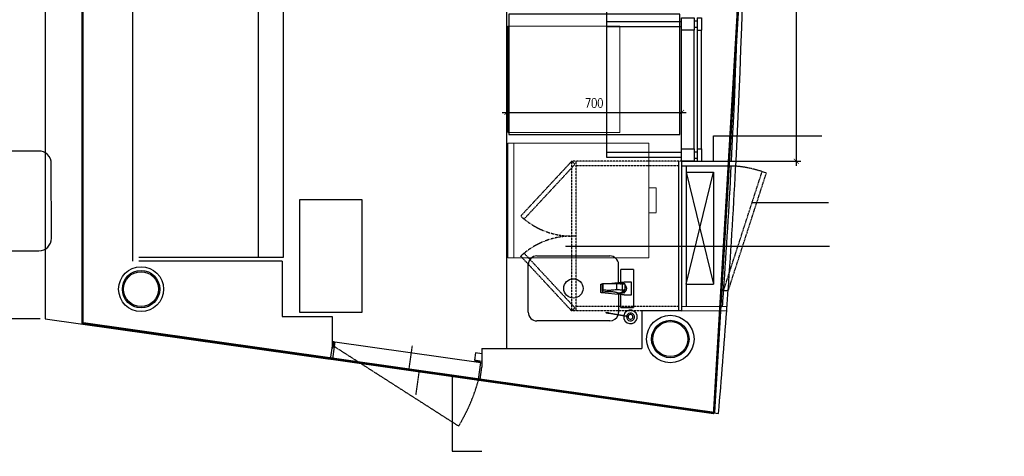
# Model space of a CAD drawing. Header units: millimetres. Extents: x 128910 to 180139, y -42989 to -30610.
# Tile 3 of 5: x 173800 to 177745, y -39852 to -38101. Entities that reach past the tile are written whole.
import ezdxf

# ---------------------------------------------------------------- set-up
doc = ezdxf.new("R2010")
doc.units = ezdxf.units.MM
doc.header["$LTSCALE"] = 2
doc.header["$PDMODE"] = 35
doc.linetypes.add('HIDDEN', pattern=[0.375, 0.25, -0.125])
for name, color, linetype in [('Carpentry', 2, 'Continuous'), ('new area line', 10, 'Continuous'), ('New-Design-Equipment', 1, 'Continuous'), ('Z-AT_Dims', 1, 'Continuous')]:
    doc.layers.add(name, color=color, linetype=linetype)
doc.layers.add('Naren-furn', color=1, linetype='Continuous', lineweight=30)
doc.layers.add('ND_08_FURNITURE DINING HT', color=1, linetype='Continuous', lineweight=15)
doc.styles.add('ArialNarrow_2mm', font='ARIALN.TTF')
doc.styles.add('SSP_Note', font='romans.shx', dxfattribs={"width": 0.8})
doc.dimstyles.new('ArialNarrow_2mm', dxfattribs={"dimscale": 0, "dimtxt": 1.8, "dimasz": 1.5, "dimexe": 1.25, "dimexo": 0.625, "dimgap": 1, "dimtad": 1, "dimdec": 0, "dimdsep": 46, "dimtxsty": 'ArialNarrow_2mm', "dimcen": 1.5, "dimclrd": 8, "dimclre": 8, "dimclrt": 4, "dimadec": 0, "dimazin": 0, "dimtfac": 1, "dimtdec": 0, "dimtmove": 0, "dimatfit": 3, "dimfxl": 1, "dimarcsym": 0})
doc.dimstyles.new('SSP_Dims', dxfattribs={"dimscale": 50, "dimtxt": 2.2, "dimasz": 1.5, "dimexe": 0.9, "dimexo": 2, "dimgap": 1, "dimtad": 1, "dimdec": 0, "dimzin": 1, "dimdsep": 46, "dimtxsty": 'SSP_Note', "dimblk": 'ARCHTICK', "dimcen": 2, "dimdle": 0.9, "dimclrd": 256, "dimclre": 256, "dimclrt": 256, "dimadec": 0, "dimazin": 0, "dimtfac": 1, "dimtdec": 0, "dimtix": 1, "dimtmove": 1, "dimatfit": 3, "dimldrblk": 'DOT', "dimfxl": 1, "dimtolj": 1, "dimtzin": 0, "dimlwd": -1, "dimlwe": -1, "dimarcsym": 0})

# ---------------------------------------------------------------- blocks, each defined once
blk = doc.blocks.new('A$Cdd7ee5a3')
at = {"layer": 'Carpentry', "color": 3, "linetype": 'Continuous'}
for p, q in [((-80, 0), (-80, -50)), ((-62, 0), (-80, 0)), ((-62, 0), (-62, -50)), ((0, 0), (-50, 0)), ((-50, 0), (-50, -50)), ((0, -50), (0, 0)), ((-50, -12), (-62, -12)), ((-50, -38), (-62, -38)), ((-62, -50), (-80, -50)), ((-50, -50), (0, -50))]:
    blk.add_line(p, q, dxfattribs=at)
blk = doc.blocks.new('Ice-machine1')
at = {"layer": 'New-Design-Equipment', "color": 251, "linetype": 'HIDDEN', "lineweight": 5, "ltscale": 3}
blk.add_lwpolyline([(175, 0), (600, 0), (600, 450), (175, 450)], close=True, dxfattribs=at)
blk = doc.blocks.new('glass-washer')
at = {"layer": 'New-Design-Equipment', "color": 251, "linetype": 'HIDDEN', "lineweight": 5, "ltscale": 3}
for p, q in [((24.1, -54.7), (123.8, -54.7)), ((24.1, -85), (24.1, -54.7)), ((123.8, -54.7), (123.8, -85)), ((-156, -85), (304, -85)), ((-156, -650), (-156, -85)), ((304, -85), (304, -650)), ((304, -625.7), (-156, -625.7)), ((-156, -650), (304, -650))]:
    blk.add_line(p, q, dxfattribs=at)
blk = doc.blocks.new('_ArchTick')
at = {"color": 0, "linetype": 'ByBlock', "const_width": 0.15}
blk.add_lwpolyline([(-0.5, -0.5), (0.5, 0.5)], dxfattribs=at)
blk = doc.blocks.new('*D606')
at = {"layer": 'Defpoints', "color": 0, "transparency": 16777216}
for p in [(176633.9, -36518.9), (176912.1, -36518.9), (176633.9, -38669)]:
    blk.add_point(p, dxfattribs=at)
at = {"layer": 'new area line', "color": 252, "transparency": 16777216}
for p, q in [((176653.9, -36518.9), (176930.1, -36518.9)), ((176653.9, -38669), (176930.1, -38669))]:
    blk.add_line(p, q, dxfattribs=at)
at = {"layer": 'new area line', "transparency": 16777216}
blk.add_line((176912.1, -38687), (176912.1, -36500.9), dxfattribs=at)
at = {"layer": 'new area line', "transparency": 16777216, "xscale": 20, "yscale": 20, "zscale": 20}
for p, rotation in [((176912.1, -36518.9), 90), ((176912.1, -38669), 270)]:
    blk.add_blockref('_ArchTick', p, dxfattribs=dict(at, rotation=rotation))
at = {"layer": 'new area line', "transparency": 16777216, "insert": (176864.7, -37593.9), "char_height": 36, "attachment_point": 5, "rotation": 90, "style": 'SSP_Note'}
blk.add_mtext('\\A1;2150 (OPENING)', dxfattribs=at)
blk = doc.blocks.new('_Dot')
at = {"color": 0, "linetype": 'ByBlock', "lineweight": -2}
blk.add_line((-0.5, 0), (-1, 0), dxfattribs=at)
at = {"color": 0, "linetype": 'ByBlock', "const_width": 0.5}
blk.add_lwpolyline([(-0.25, 0, 1), (0.25, 0, 1)], format="xyb", close=True, dxfattribs=at)
blk = doc.blocks.new('*D610')
at = {"layer": 'Defpoints', "color": 0, "transparency": 16777216}
for p in [(176452, -38473.2), (175752, -38577.8), (176452, -38577.8)]:
    blk.add_point(p, dxfattribs=at)
at = {"layer": 'new area line', "color": 252, "transparency": 16777216}
for p, q in [((175752, -38557.8), (175752, -38455.2)), ((176452, -38557.8), (176452, -38455.2))]:
    blk.add_line(p, q, dxfattribs=at)
at = {"layer": 'new area line', "transparency": 16777216}
blk.add_line((175734, -38473.2), (176470, -38473.2), dxfattribs=at)
at = {"layer": 'new area line', "transparency": 16777216, "xscale": 20, "yscale": 20, "zscale": 20, "rotation": 180}
blk.add_blockref('_ArchTick', (175752, -38473.2), dxfattribs=at)
at = {"layer": 'new area line', "transparency": 16777216, "xscale": 20, "yscale": 20, "zscale": 20}
blk.add_blockref('_ArchTick', (176452, -38473.2), dxfattribs=at)
at = {"layer": 'new area line', "transparency": 16777216, "insert": (176102, -38435.2), "char_height": 36, "attachment_point": 5, "style": 'SSP_Note'}
blk.add_mtext('\\A1;700', dxfattribs=at)
blk = doc.blocks.new('A$C722af97f')
at = {"layer": 'New-Design-Equipment'}
for p, q in [((158.8, 308.3, 0), (450.9, 308.3, 0)), ((123.8, 82.8, 0), (123.8, 273.3, 0)), ((485.8, 201.9, 0), (485.8, 274.6, 0)), ((546.1, 254.2, 0), (495.3, 254.2, 0)), ((495.3, 202.7, 0), (495.3, 254.2, 0)), ((546.1, 254.2, 0), (546.1, 101.9, 0)), ((525.8, 203.5, 0), (507.6, 203.5, 0)), ((537.6, 203.5, 0), (525.8, 203.5, 0)), ((537.6, 152.7, 0), (537.6, 203.5, 0)), ((414, 162.4, 0), (414, 193.7, 0)), ((415, 161.7, 0), (415, 194.4, 0)), ((415, 161.7, 0), (415, 194.4, 0)), ((424.6, 196, 0), (421.6, 196, 0)), ((421.6, 165.5, 0), (421.6, 196, 0)), ((477.1, 196, 0), (424.6, 196, 0)), ((424.6, 171.1, 0), (424.6, 196, 0)), ((501.8, 196, 0), (477.1, 196, 0)), ((477.1, 196, 0), (477.1, 172.8, 0)), ((481.2, 160.1, 0), (496.3, 160.1, 0)), ((496.3, 160.1, 0), (499.7, 160.1, 0)), ((499.7, 160.1, 0), (500.6, 160.1, 0)), ((500.6, 160.1, 0), (501.4, 160.1, 0)), ((501.4, 160.1, 0), (501.4, 160.4, 0)), ((510.3, 196, 0), (501.8, 196, 0)), ((501.8, 171.1, 0), (501.8, 196, 0)), ((509.6, 171.1, 0), (501.8, 171.1, 0)), ((510.9, 159, 0), (504.4, 160.4, 0)), ((505.7, 196, 0), (510.9, 197.1, 0)), ((510, 170.4, 0), (510, 172.7, 0)), ((510.3, 196, 0), (510.3, 173.2, 0)), ((485.8, 154.3, 0), (485.8, 81.6, 0)), ((495.3, 101.9, 0), (495.3, 153.4, 0)), ((507.6, 152.7, 0), (525.8, 152.7, 0)), ((525.8, 152.7, 0), (537.6, 152.7, 0)), ((439.1, 78.8, 0), (437.4, 79.1, 0)), ((437.9, 82.2, 0), (439.7, 81.9, 0)), ((446.9, 80.6, 0), (524.4, 67, 0)), ((446.9, 80.6, 0), (446.9, 80.4, 0)), ((495.3, 101.9, 0), (546.1, 101.9, 0)), ((450.9, 47.9, 0), (158.8, 47.9, 0)), ((523.9, 63.8, 0), (446.4, 77.5, 0))]:
    blk.add_line(p, q, dxfattribs=at)
at = {"layer": 'New-Design-Equipment', "elevation": 0, "flags": 128}
for points in [[(418.9, 196), (445.1, 198.3), (470.7, 200.6), (494.8, 202.7)], [(414, 193.7), (414.5, 194.1), (415, 194.4)], [(415, 161.7), (414.5, 162.1), (414, 162.4)], [(494.8, 153.5), (470.7, 155.6), (445.1, 157.8), (418.9, 160.1)], [(478.9, 161.7), (479.6, 161.2), (480.2, 160.8), (480.9, 160.4), (481.5, 160.1)], [(491.7, 196.1), (492.4, 196.3), (493.2, 196.5), (493.9, 196.7), (494.7, 196.9), (495.5, 197), (496.3, 197.1), (497.1, 197.2), (497.9, 197.2), (498.7, 197.2), (499.5, 197.1), (500.2, 197.1), (501, 196.9), (501.8, 196.8), (502.6, 196.6), (503.3, 196.4), (504.1, 196.2)], [(517, 178.1), (517, 177.3), (517, 176.6), (516.9, 175.9), (516.8, 175.2), (516.7, 174.4), (516.5, 173.7), (516.4, 173), (516.2, 172.3), (515.9, 171.6), (515.7, 170.9), (515.4, 170.2), (515.1, 169.6), (514.7, 168.9), (514.3, 168.2), (514, 167.6), (513.5, 167), (513.1, 166.4), (512.6, 165.8), (512.1, 165.2), (511.6, 164.7), (511.1, 164.1), (510.5, 163.6), (509.9, 163.1), (509.3, 162.7), (508.7, 162.2), (508, 161.8), (507.3, 161.4), (506.6, 161), (505.9, 160.7), (505.2, 160.4), (504.5, 160.1), (503.7, 159.8), (503, 159.6), (502.2, 159.4), (501.4, 159.3), (500.7, 159.1), (499.9, 159.1), (499.1, 159), (498.3, 159), (497.5, 159), (496.7, 159), (495.9, 159.1), (495.1, 159.2), (494.4, 159.3), (493.6, 159.5), (492.8, 159.7), (492.1, 160)], [(501.4, 160.4), (504.3, 162), (506.8, 164.3), (508.7, 167.2), (510, 170.4)], [(510.2, 192.8), (510.7, 192.3), (511.3, 191.8), (511.8, 191.2), (512.3, 190.7), (512.8, 190.1), (513.3, 189.5), (513.7, 188.9), (514.1, 188.2), (514.5, 187.6), (514.9, 187), (515.2, 186.3), (515.5, 185.6), (515.8, 184.9), (516, 184.2), (516.3, 183.5), (516.5, 182.8), (516.6, 182.1), (516.8, 181.4), (516.9, 180.7), (517, 179.9), (517, 179.2), (517, 178.5), (517, 178.1)], [(439.7, 81.9), (440, 81.9), (440.3, 81.8), (440.6, 81.7), (441, 81.7), (441.3, 81.6), (441.7, 81.6), (442.1, 81.5), (442.4, 81.4), (442.8, 81.4), (443.2, 81.3), (443.6, 81.2), (444, 81.2), (444.4, 81.1), (444.8, 81), (445.2, 80.9), (445.6, 80.9), (446, 80.8), (446.4, 80.7), (446.9, 80.6), (446.9, 80.6)], [(446.4, 77.5), (446.4, 77.6), (446.5, 77.7), (446.5, 78), (446.6, 78.3), (446.7, 78.7), (446.7, 79.1)], [(446.7, 79.1), (446.8, 79.5), (446.9, 79.8), (446.9, 80.2), (446.9, 80.4), (446.9, 80.6), (446.9, 80.6)], [(446.4, 77.5), (446, 77.6), (445.6, 77.7), (445.2, 77.7), (444.7, 77.8), (444.3, 77.9), (443.9, 77.9), (443.5, 78), (443.1, 78.1), (442.7, 78.1), (442.4, 78.2), (442, 78.3), (441.6, 78.4), (441.2, 78.4), (440.9, 78.5), (440.5, 78.5), (440.2, 78.6), (439.8, 78.7), (439.5, 78.7), (439.2, 78.8), (439.1, 78.8)]]:
    blk.add_lwpolyline(points, dxfattribs=at)
at = {"layer": 'New-Design-Equipment'}
blk.add_circle((304.8, 178.1, 0), 38.6, dxfattribs=at)
for centre, radius, start, end in [((158.8, 273.3, 0), 34.9, 90, 180), ((450.9, 273.3, 0), 34.9, 2.0452, 90), ((158.8, 82.8, 0), 34.9, 180, 270), ((450.9, 82.8, 0), 34.9, 345.3846, 357.9548), ((533.4, 63.8, 0), 27, 350, 166.8799), ((533.4, 63.8, 0), 15.9, 350, 163.8529), ((450.9, 82.8, 0), 34.9, 270, 340.0853), ((533.4, 63.8, 0), 27, 173.1201, 350), ((533.4, 63.8, 0), 15.9, 176.1471, 350), ((533.4, 63.8, 0), 9.53, 170, 350), ((533.4, 63.8, 0), 9.53, 350, 170)]:
    blk.add_arc(centre, radius, start, end, dxfattribs=at)
at = {"layer": 'New-Design-Equipment', "extrusion": (-4.55815e-10, -3.95757e-10, -1)}
for centre, major_axis, ratio, start_param, end_param in [((437.7, 80.7, 0), (-0.28, -1.56), 0.707107, 5.497787, 7.853982), ((437.7, 80.7, 0), (0.28, 1.56), 0.707107, 4.712389, 7.068583), ((439.4, 80.4, 0), (0.28, 1.56), 0.656803, 2.617994, 4.712389), ((439.4, 80.4, 0), (-0.28, -1.56), 0.656803, 1.570796, 3.665191)]:
    blk.add_ellipse(centre, major_axis=major_axis, ratio=ratio, start_param=start_param, end_param=end_param, dxfattribs=at)
at = {"layer": 'New-Design-Equipment'}
for points in [[(494.8, 202.7, 0), (497, 202.9, 0), (501.3, 203.2, 0), (505.5, 203.4, 0), (507.6, 203.5, 0)], [(418, 195.9, 0), (418.2, 195.9, 0), (418.5, 196, 0), (418.7, 196, 0), (418.9, 196, 0)], [(418.9, 160.1, 0), (418.7, 160.1, 0), (418.5, 160.2, 0), (418.2, 160.3, 0), (418, 160.3, 0)], [(421.6, 165.5, 0), (421.7, 164.5, 0), (421.9, 162.8, 0), (423, 161.6, 0), (423.8, 161.2, 0)], [(434.3, 163.9, 0), (433.7, 163.9, 0), (432.5, 163.8, 0), (430.7, 163.4, 0), (428.9, 163, 0), (427.1, 162.4, 0), (425.4, 161.8, 0), (424.3, 161.4, 0), (423.8, 161.2, 0)], [(423.8, 161.2, 0), (424, 161.4, 0), (424.2, 161.7, 0), (424.5, 161.9, 0)], [(467.3, 163.6, 0), (462, 164, 0), (451.2, 164.5, 0), (440, 164.2, 0), (434.3, 163.9, 0)], [(481.2, 160.1, 0), (480.1, 160.5, 0), (477.6, 161.4, 0), (472.8, 162.9, 0), (469.2, 163.4, 0), (467.3, 163.6, 0)], [(501.8, 171.1, 0), (499.1, 171.2, 0), (493.7, 171.5, 0), (485.5, 172, 0), (479.9, 172.5, 0), (477.1, 172.8, 0)], [(501.8, 171.1, 0), (501.6, 170.1, 0), (501.3, 168.1, 0), (500.4, 165.4, 0), (499.3, 163.1, 0), (497.9, 161.3, 0), (496.9, 160.4, 0), (496.3, 160.1, 0)], [(509.6, 171.1, 0), (509.2, 169.4, 0), (507.8, 166.2, 0), (504.3, 162.3, 0), (501.3, 160.7, 0), (499.7, 160.1, 0)], [(510.2, 174.6, 0), (510.2, 174, 0), (510, 172.7, 0), (509.8, 171.6, 0), (509.6, 171.1, 0)], [(510, 170.4, 0), (510.2, 171.1, 0), (510.3, 172.5, 0), (510.3, 173.9, 0), (510.2, 174.6, 0)], [(507.6, 152.7, 0), (505.5, 152.7, 0), (501.3, 153, 0), (497, 153.3, 0), (494.8, 153.5, 0)]]:
    blk.add_open_spline(points, degree=3, dxfattribs=at)
for points, knots in [([(415, 194.4, 0), (415, 194.5, 0), (415, 194.5, 0), (415.1, 194.6, 0), (415.2, 194.6, 0), (415.4, 194.7, 0), (415.4, 194.8, 0), (415.5, 194.8, 0), (415.6, 194.9, 0), (415.8, 194.9, 0), (415.9, 195, 0), (416, 195.1, 0), (416.1, 195.1, 0), (416.3, 195.2, 0), (416.5, 195.3, 0), (416.7, 195.4, 0), (417, 195.5, 0), (417.5, 195.7, 0), (417.8, 195.8, 0), (418, 195.9, 0)], [0, 0, 0, 0, 0.142857, 0.214286, 0.285714, 0.321429, 0.357143, 0.392857, 0.428571, 0.464286, 0.5, 0.535714, 0.571429, 0.607143, 0.642857, 0.714286, 0.785714, 0.857143, 1, 1, 1, 1]), ([(418, 160.3, 0), (417.8, 160.4, 0), (417.5, 160.5, 0), (417, 160.6, 0), (416.7, 160.7, 0), (416.5, 160.9, 0), (416.3, 160.9, 0), (416.1, 161, 0), (416, 161.1, 0), (415.9, 161.1, 0), (415.8, 161.2, 0), (415.6, 161.3, 0), (415.5, 161.3, 0), (415.4, 161.4, 0), (415.4, 161.4, 0), (415.3, 161.5, 0), (415.2, 161.5, 0), (415.1, 161.6, 0), (415, 161.7, 0), (415, 161.7, 0), (415, 161.7, 0)], [0, 0, 0, 0, 0.142857, 0.214286, 0.285714, 0.357143, 0.392857, 0.428571, 0.464286, 0.5, 0.535714, 0.571429, 0.607143, 0.642857, 0.678571, 0.714286, 0.75, 0.785714, 0.857143, 1, 1, 1, 1]), ([(424.6, 171.1, 0), (424.5, 171, 0), (424.3, 171, 0), (424.1, 170.9, 0), (423.9, 170.8, 0), (423.8, 170.7, 0), (423.6, 170.6, 0), (423.5, 170.4, 0), (423.4, 170.2, 0), (423.3, 170.1, 0), (423.2, 169.9, 0), (423, 169.7, 0), (422.9, 169.5, 0), (422.8, 169.3, 0), (422.7, 169.1, 0), (422.6, 168.8, 0), (422.4, 168.4, 0), (422.1, 167.7, 0), (421.9, 167, 0), (421.7, 166.2, 0), (421.7, 165.7, 0), (421.6, 165.5, 0)], [0, 0, 0, 0, 0.03125, 0.0625, 0.09375, 0.125, 0.15625, 0.1875, 0.21875, 0.242188, 0.265625, 0.3125, 0.34375, 0.375, 0.40625, 0.4375, 0.5, 0.625, 0.75, 0.875, 1, 1, 1, 1]), ([(477.1, 172.8, 0), (473.8, 172.1, 0), (468.7, 171.2, 0), (461.7, 170.7, 0), (456.5, 170.4, 0), (451.2, 170.2, 0), (440.6, 170.2, 0), (431.7, 170.5, 0), (424.6, 171.1, 0)], [0, 0, 0, 0, 0.2, 0.3, 0.4, 0.5, 0.6, 1, 1, 1, 1])]:
    blk.add_open_spline(points, degree=3, knots=knots, dxfattribs=at)
blk = doc.blocks.new('FB_MOB_BK_tab mesa comunitaria1')
at = {"layer": 'Naren-furn'}
blk.add_lwpolyline([(-0.15, 0.4), (0.15, 0.4, -0.414214), (0.2, 0.35), (0.2, 0.05, -0.414214), (0.15, 0), (-0.15, 0, -0.414214), (-0.2, 0.05), (-0.2, 0.35, -0.414214), (-0.15, 0.4)], format="xyb", close=True, dxfattribs=at)
blk.add_lwpolyline([(0.15, 0.4), (0.2023, 0.4, -0.414214), (0.2523, 0.35), (0.2523, 0.05, -0.427361), (0.2, 0), (0.15, 0)], format="xyb", dxfattribs=at)
blk = doc.blocks.new('*D611')
at = {"layer": 'Defpoints', "color": 0}
for p in [(173339.1, -34875.9), (174252, -34875.9), (173902, -39300.5)]:
    blk.add_point(p, dxfattribs=at)
at = {"layer": 'new area line'}
blk.add_line((173339.1, -39318.5), (173339.1, -34857.9), dxfattribs=at)
at = {"layer": 'new area line', "color": 252}
for p, q in [((174232, -34875.9), (173321.1, -34875.9)), ((173882, -39300.5), (173321.1, -39300.5))]:
    blk.add_line(p, q, dxfattribs=at)
at = {"layer": 'new area line', "xscale": 20, "yscale": 20, "zscale": 20}
for p, rotation in [((173339.1, -34875.9), 90), ((173339.1, -39300.5), 270)]:
    blk.add_blockref('_ArchTick', p, dxfattribs=dict(at, rotation=rotation))
at = {"layer": 'new area line', "insert": (173304.1, -37088.2), "char_height": 30, "attachment_point": 5, "rotation": 90, "style": 'SSP_Note'}
blk.add_mtext('\\A1;4425', dxfattribs=at)

msp = doc.modelspace()

# ---------------------------------------------------------------- linework, layer by layer
at = {"layer": 'Carpentry', "linetype": 'Continuous'}
for p, q in [((176502, -38619), (176502, -38144)), ((176514, -38144), (176514, -38619)), ((176452, -38669), (176452, -39269)), ((176452, -38669), (176670.4, -38669)), ((176452, -38687), (176669.5, -38687)), ((176470, -38687), (176470, -39250.8)), ((176620.8, -39187), (176638.9, -39187)), ((176451.8, -39251), (176634.4, -39249.8)), ((176452, -39269), (176633.1, -39267.8))]:
    msp.add_line(p, q, dxfattribs=at)
at = {"layer": 'Carpentry', "color": 1, "linetype": 'HIDDEN', "ltscale": 5}
for p, q in [((176621.6, -39183.9), (176775, -38710.3)), ((176638.7, -39189.5), (176792, -38716.2))]:
    msp.add_line(p, q, dxfattribs=at)
at = {"layer": 'Carpentry', "color": 242, "linetype": 'HIDDEN', "ltscale": 3, "true_color": 0xcd2027, "const_width": 10}
msp.add_lwpolyline([(174052, -34875.9), (176599.5, -34877.3, -0.04167), (176582.3, -39678.1), (174052, -39318.3)], format="xyb", close=True, dxfattribs=at)
at = {"layer": 'Carpentry', "linetype": 'Continuous'}
for radius, start, end in [(28852.1, 357.03088, 2.72876), (28852.1, 356.0003, 356.99509), (28870.1, 356.0028, 357.03274), (28852.1, 355.87489, 356.0003), (28870.1, 355.84185, 356.0028)]:
    msp.add_arc((147839, -37174.5), radius, start, end, dxfattribs=at)
at = {"layer": 'Carpentry', "color": 1, "linetype": 'HIDDEN', "ltscale": 5}
msp.add_arc((176620.8, -39187), 500.9, 70.0153, 84.4381, dxfattribs=at)
at = {"layer": 'Naren-furn'}
for p, q in [((175752, -39420), (175752, -34999.9)), ((176452, -38619), (176452, -38144)), ((176532, -38619), (176532, -38144)), ((176440, -38669), (176440, -39269)), ((176030, -38969), (176012, -38969)), ((176452, -39269), (176293, -39269)), ((176293, -39269), (176293, -39420)), ((175055.5, -39392), (175052, -39392)), ((175052, -39409.7), (175052.9, -39409.8)), ((175055.5, -39392), (175052.9, -39409.8)), ((175062.4, -39393), (175052.9, -39460.3)), ((175058.9, -39392.5), (175055.5, -39392)), ((175056.4, -39410.3), (175058.9, -39392.5)), ((175058.9, -39392.5), (175062.4, -39393)), ((175059.9, -39410.8), (175062.4, -39393)), ((175062.4, -39393), (175648.5, -39476.1)), ((175626.4, -39437.1), (175622.2, -39466.8)), ((175652, -39440.7), (175626.4, -39437.1)), ((175652, -39420), (175652, -39494.7)), ((175652, -39420), (176293, -39420)), ((175052.9, -39460.3), (175639, -39543.4)), ((175651.9, -39471), (175622.2, -39466.8)), ((175639, -39543.4), (175648.5, -39476.1)), ((175644.9, -39544.2), (175652, -39494.7)), ((175644.9, -39544.2), (176600.2, -39679.7))]:
    msp.add_line(p, q, dxfattribs=at)
at = {"layer": 'Naren-furn', "color": 3, "linetype": 'Continuous', "ltscale": 5}
for p, q in [((173902, -35928.9), (173902, -39300.5)), ((174252, -35928.9), (174252, -39069)), ((174852, -39069), (174277, -39069)), ((174852, -39069), (174852, -39291.4)), ((174852, -39291.4), (175052, -39291.4)), ((175052, -39291.4), (175052, -39409.7)), ((173902, -39300.5), (175044.4, -39462.8)), ((175052, -39409.7), (175044.4, -39462.8))]:
    msp.add_line(p, q, dxfattribs=at)
at = {"layer": 'Naren-furn', "linetype": 'HIDDEN', "ltscale": 5}
for p, q in [((176152, -36529.7), (176152, -38654)), ((176152, -38109), (176452, -38109)), ((176152, -38129), (176452, -38129)), ((176452, -38634), (176152, -38634)), ((176452, -38654), (176152, -38654))]:
    msp.add_line(p, q, dxfattribs=at)
at = {"layer": 'Naren-furn', "linetype": 'HIDDEN', "ltscale": 2}
for p, q in [((176012, -39269), (176012, -38669)), ((176452, -38669), (176012, -38669)), ((176030, -39269), (176030, -38669)), ((176440, -38687), (176030, -38687)), ((176440, -39251), (176030, -39251)), ((176452, -39269), (176012, -39269))]:
    msp.add_line(p, q, dxfattribs=at)
at = {"layer": 'Naren-furn', "color": 1}
for p, q in [((176470, -38712), (176580, -38712)), ((176470, -39162), (176580, -38712)), ((176470, -38712), (176580, -39162)), ((176580, -38712), (176580, -39162)), ((176470, -39162), (176580, -39162))]:
    msp.add_line(p, q, dxfattribs=at)
at = {"layer": 'Naren-furn', "linetype": 'HIDDEN', "ltscale": 3}
msp.add_line((175059.9, -39410.8), (175559.1, -39730.4), dxfattribs=at)
at = {"layer": 'Naren-furn', "linetype": 'HIDDEN', "ltscale": 2}
for points in [[(175820.9, -38900.9), (176025.1, -38681.2), (176012, -38669), (175807.7, -38888.7)], [(175820.9, -39037), (176025.1, -39256.7), (176012, -39269), (175807.7, -39049.2)]]:
    msp.add_lwpolyline(points, close=True, dxfattribs=at)
at = {"layer": 'Naren-furn', "const_width": 5}
msp.add_lwpolyline([(175387.4, -39605.2), (175401, -39509.6), (175359.6, -39503.8), (175373.1, -39408.3)], dxfattribs=at)
at = {"layer": 'Naren-furn'}
msp.add_lwpolyline([(175625.7, -39468.6), (175642.7, -39471), (175642.1, -39475.1), (175625.1, -39472.7)], close=True, dxfattribs=at)
at = {"layer": 'Naren-furn', "color": 1}
for centre, radius in [((174286.5, -39181.5), 90), ((176407, -39381.5), 95)]:
    msp.add_circle(centre, radius, dxfattribs=at)
at = {"layer": 'Naren-furn', "color": 5}
for centre, radius in [((174286.5, -39181.5), 75), ((174286.5, -39181.5), 70), ((176407, -39381.5), 75), ((176407, -39381.5), 70)]:
    msp.add_circle(centre, radius, dxfattribs=at)
at = {"layer": 'Naren-furn'}
for start, end in [(357.03274, 2.72706), (355.02197, 355.84185)]:
    msp.add_arc((147839, -37174.5), 28870.1, start, end, dxfattribs=at)
at = {"layer": 'Naren-furn', "linetype": 'HIDDEN', "ltscale": 2}
for centre, start, end in [((176012, -38669), 227.0889, 270), ((176012, -39269), 90, 132.9111)]:
    msp.add_arc(centre, 300, start, end, dxfattribs=at)
at = {"layer": 'Naren-furn', "linetype": 'HIDDEN', "ltscale": 3}
msp.add_arc((174950.6, -39359.7), 712.5, 328.6475, 345.0561, dxfattribs=at)
at = {"layer": 'New-Design-Equipment', "elevation": 0}
for points in [[(174277, -39054), (174757, -39054), (174757, -37954), (174277, -37954)], [(174277, -39054), (174857, -39054), (174857, -37954), (174277, -37954)]]:
    msp.add_lwpolyline(points, dxfattribs=at)
at = {"layer": 'New-Design-Equipment'}
msp.add_lwpolyline([(175759.5, -38079.2), (175759.5, -38562.2), (176445.5, -38562.2), (176445.5, -38079.2)], close=True, dxfattribs=at)
at = {"layer": 'New-Design-Equipment', "color": 1, "ltscale": 3, "elevation": 0}
msp.add_lwpolyline([(174921.9, -38823.4), (174921.9, -39273.4), (175171.9, -39273.4), (175171.9, -38823.4)], close=True, dxfattribs=at)
at = {"layer": 'Z-AT_Dims'}
msp.add_line((175052.9, -39409.8), (175052.4, -39413.5), dxfattribs=at)
msp.add_circle((175055.9, -39414), 3.5, dxfattribs=at)

# ---------------------------------------------------------------- block references
at = {"layer": 'Carpentry', "linetype": 'Continuous', "xscale": -1}
for p in [(176452, -38094), (176452, -38619)]:
    msp.add_blockref('A$Cdd7ee5a3', p, dxfattribs=at)
at = {"layer": 'Naren-furn', "color": 0, "extrusion": (-4.55815e-10, -3.95757e-10, -1), "xscale": 1000, "yscale": 1000, "zscale": -1000, "rotation": 359.9389040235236}
msp.add_blockref('FB_MOB_BK_tab mesa comunitaria1', (-173727.3, -39028, 0), dxfattribs=at)
at = {"layer": 'Naren-furn'}
msp.add_blockref('A$C722af97f', (175714, -39356.7, 0), dxfattribs=at)
at = {"layer": 'ND_08_FURNITURE DINING HT', "rotation": 269.9999999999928}
for name, p in [('Ice-machine1', (175755.4, -37953, 0)), ('glass-washer', (176405.4, -38752, 0))]:
    msp.add_blockref(name, p, dxfattribs=at)

# ---------------------------------------------------------------- dimensions: what is measured, and where the dimension line sits
at = {"layer": 'new area line'}
dim = msp.add_linear_dim(base=(173339.1, -34875.9), p1=(173902, -39300.5), p2=(174252, -34875.9), angle=90, dimstyle='SSP_Dims', override={"dimscale": 1, "dimtxt": 1.5, "dimasz": 1, "dimexo": 1, "dimrnd": 5, "dimclre": 252}, dxfattribs=at)
dim.commit()
dim.dimension.update_dxf_attribs({"geometry": '*D611', "text_midpoint": (173304.1, -37088.2)})
dim = msp.add_linear_dim(base=(176912.1, -36518.9), p1=(176633.9, -38669), p2=(176633.9, -36518.9), angle=90, text='<> (OPENING)', dimstyle='SSP_Dims', override={"dimscale": 1, "dimtxt": 1.8, "dimasz": 1, "dimexo": 1, "dimrnd": 5, "dimclre": 252}, dxfattribs=at)
dim.commit()
dim.dimension.update_dxf_attribs({"geometry": '*D606', "text_midpoint": (176864.7, -37593.9)})
dim = msp.add_linear_dim(base=(176452, -38473.2), p1=(175752, -38577.8), p2=(176452, -38577.8), dimstyle='SSP_Dims', override={"dimscale": 1, "dimtxt": 1.8, "dimasz": 1, "dimexo": 1, "dimrnd": 5, "dimclre": 252}, dxfattribs=at)
dim.commit()
dim.dimension.update_dxf_attribs({"geometry": '*D610', "text_midpoint": (176102, -38435.2)})

# ---------------------------------------------------------------- leaders
at = {"layer": 'Naren-furn'}
for points in [[(176580, -38669), (176580, -38566.5), (177014.1, -38566.5)], [(176735, -38833.9), (177040.8, -38833.9)], [(175989, -39009.7), (177044.8, -39009.7)], [(175533, -39528.4), (175533, -39831.6), (175651.9, -39831.6)]]:
    msp.add_leader(points, dimstyle='ArialNarrow_2mm', override={"dimtad": 0, "dimclrd": 1, "dimldrblk": 'Open90'}, dxfattribs=at)

doc.saveas('drawing.dxf')
